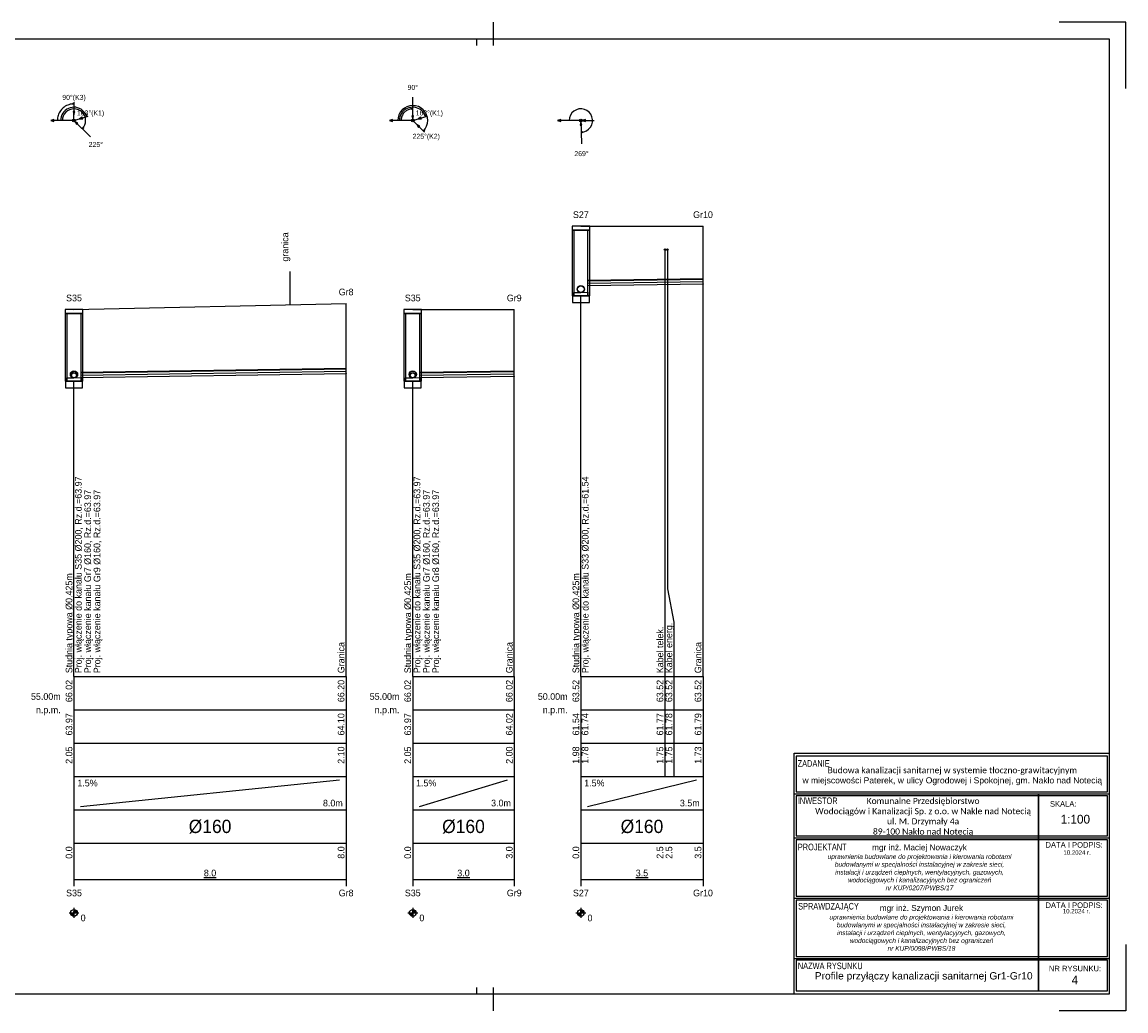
# Model space of a CAD drawing. Header units: metres. Extents: x 2733 to 3788, y -1659 to 878.
# Tile 15 of 23: x 3358 to 3690, y -508 to -211. Entities that reach past the tile are written whole.
import ezdxf
from ezdxf.enums import TextEntityAlignment as Align

# ---------------------------------------------------------------- set-up
doc = ezdxf.new("R2010")
doc.units = ezdxf.units.M
doc.header["$LTSCALE"] = 0.2
doc.layers.get('0').update_dxf_attribs({"color": 8, "linetype": 'CONTINUOUS'})
for name, color, linetype, lineweight in [('IS_tab', 254, 'CONTINUOUS', 18), ('M_Ramki do druku', 7, 'CONTINUOUS', 25), ('M_Ramki rysunków', 2, 'CONTINUOUS', 25)]:
    doc.layers.add(name, color=color, linetype=linetype, lineweight=lineweight)
for name, color, linetype in [('M_Ramki markery', 1, 'CONTINUOUS'), ('M_Ramki znaczniki', 6, 'CONTINUOUS'), ('SJ_10_Uzbr__nad', 7, 'CONTINUOUS'), ('SJ_14_Krawędzie', 7, 'CONTINUOUS'), ('SJ_15_Linie_tab', 7, 'CONTINUOUS'), ('SJ_16_Liczby', 7, 'CONTINUOUS'), ('SJ_19_Opis_Pz', 7, 'CONTINUOUS'), ('SJ_21_Opis_wl', 7, 'CONTINUOUS'), ('SJ_23_Opis_uzbr', 7, 'CONTINUOUS'), ('SJ_25_Linie_opi', 7, 'CONTINUOUS'), ('SJ_27_Wymiary', 7, 'CONTINUOUS'), ('SJ_2_Teren_istn', 3, 'CONTINUOUS'), ('SJ_5_Węzły', 7, 'CONTINUOUS'), ('SJ_8_KS_GRAWITA', 7, 'CONTINUOUS'), ('SJ_9_Uzbr__podz', 7, 'CONTINUOUS')]:
    doc.layers.add(name, color=color, linetype=linetype)
doc.styles.add('MCAD_TS', font='GENISO.SHX', dxfattribs={"width": 0.8, "oblique": 15})
doc.styles.add('OPISOWY', font='GOTHIC.TTF')
doc.styles.add('tab_0.75', font='txt', dxfattribs={"height": 0.75})
doc.styles.add('tab_0.90 0.7', font='txt', dxfattribs={"width": 0.7, "height": 0.9})
doc.styles.add('tab_1.00', font='arial.ttf', dxfattribs={"height": 1})
doc.styles.add('tab_1.20', font='txt', dxfattribs={"height": 1.2})

# ---------------------------------------------------------------- blocks, each defined once
blk = doc.blocks.new('mcadram')
at = {"color": 0, "linetype": 'ByBlock'}
for points in [[(-11.21, 0), (-11.21, 11.21), (0, 11.21), (0, 0)], [(-6.78, 2.37), (-10.13, 2.37), (-10.13, 4.43), (-7.84, 5.67), (-10.13, 6.89), (-10.13, 8.96), (-6.78, 8.96), (-6.78, 7.68), (-9.42, 7.68), (-6.78, 6.32), (-6.78, 5), (-9.42, 3.65), (-6.78, 3.65)], [(-1.88, 7.19), (-4.38, 7.19), (-4.38, 7.71), (-4.37, 8.06), (-4.35, 8.34), (-4.32, 8.53), (-4.28, 8.69), (-4.22, 8.83), (-4.14, 8.96), (-4.02, 9.1), (-3.88, 9.22), (-3.72, 9.32), (-3.54, 9.39), (-3.34, 9.43), (-3.13, 9.44), (-2.91, 9.43), (-2.72, 9.39), (-2.54, 9.32), (-2.38, 9.22), (-2.23, 9.1), (-2.11, 8.96), (-2.04, 8.83), (-1.98, 8.7), (-1.93, 8.55), (-1.9, 8.36), (-1.89, 8.12), (-1.88, 7.83), (-1.88, 7.71)], [(-1.88, 4.16), (-4.38, 5.02), (-4.38, 5.87), (-1.88, 6.73), (-1.88, 6.06), (-2.33, 5.93), (-2.33, 4.96), (-1.88, 4.83)], [(-2.44, 7.87), (-2.44, 7.98), (-2.46, 8.22), (-2.51, 8.42), (-2.6, 8.57), (-2.74, 8.67), (-2.91, 8.73), (-3.13, 8.75), (-3.34, 8.73), (-3.52, 8.67), (-3.65, 8.56), (-3.74, 8.42), (-3.8, 8.22), (-3.82, 7.98), (-3.82, 7.86)], [(-4.28, 3.85), (-3.53, 3.85), (-3.63, 3.75), (-3.7, 3.66), (-3.76, 3.57), (-3.8, 3.47), (-3.83, 3.37), (-3.83, 3.27), (-3.81, 3.09), (-3.75, 2.93), (-3.63, 2.8), (-3.49, 2.7), (-3.31, 2.64), (-3.11, 2.62), (-2.92, 2.64), (-2.76, 2.7), (-2.61, 2.8), (-2.5, 2.94), (-2.44, 3.09), (-2.42, 3.27), (-2.42, 3.38), (-2.45, 3.47), (-2.49, 3.57), (-2.55, 3.66), (-2.62, 3.76), (-2.72, 3.85), (-1.97, 3.85), (-1.92, 3.74), (-1.89, 3.63), (-1.85, 3.53), (-1.83, 3.42), (-1.82, 3.31), (-1.82, 3.2), (-1.82, 3.07), (-1.84, 2.94), (-1.86, 2.82), (-1.9, 2.71), (-1.95, 2.61), (-2.01, 2.51), (-2.15, 2.33), (-2.3, 2.19), (-2.48, 2.08), (-2.68, 2), (-2.89, 1.95), (-3.12, 1.93), (-3.31, 1.94), (-3.48, 1.97), (-3.65, 2.03), (-3.8, 2.1), (-3.94, 2.19), (-4.07, 2.31), (-4.18, 2.43), (-4.27, 2.56), (-4.34, 2.71), (-4.39, 2.86), (-4.42, 3.03), (-4.43, 3.2), (-4.43, 3.31), (-4.42, 3.42), (-4.4, 3.53), (-4.37, 3.63), (-4.33, 3.74)], [(-2.81, 5.11), (-2.81, 5.79), (-3.64, 5.53), (-3.67, 5.52), (-3.71, 5.51), (-3.76, 5.5), (-3.82, 5.49), (-3.89, 5.47), (-3.97, 5.45), (-3.91, 5.43), (-3.85, 5.42), (-3.8, 5.4), (-3.74, 5.39), (-3.69, 5.38), (-3.64, 5.36)]]:
    blk.add_lwpolyline(points, close=True, dxfattribs=at)
blk.add_lwpolyline([(-5.6, 0.82), (-5.6, 10.39)], dxfattribs=at)
blk = doc.blocks.new('mplotram')
at = {"color": 0, "linetype": 'ByBlock', "lineweight": -2}
for points in [[(-11.21, 0), (-11.21, 11.21), (0, 11.21), (0, 0)], [(-6.78, 2.37), (-10.13, 2.37), (-10.13, 4.43), (-7.84, 5.67), (-10.13, 6.89), (-10.13, 8.96), (-6.78, 8.96), (-6.78, 7.68), (-9.42, 7.68), (-6.78, 6.32), (-6.78, 5), (-9.42, 3.65), (-6.78, 3.65)], [(-3.08, 7.96), (-2.91, 7.95), (-2.75, 7.92), (-2.59, 7.87), (-2.45, 7.79), (-2.31, 7.7), (-2.19, 7.59), (-2.08, 7.46), (-1.99, 7.32), (-1.91, 7.17), (-1.86, 7.01), (-1.83, 6.84), (-1.82, 6.67), (-1.83, 6.5), (-1.86, 6.34), (-1.91, 6.18), (-1.99, 6.02), (-2.08, 5.89), (-2.19, 5.76), (-2.31, 5.65), (-2.45, 5.55), (-2.6, 5.48), (-2.75, 5.42), (-2.91, 5.39), (-3.08, 5.38), (-3.25, 5.39), (-3.41, 5.42), (-3.57, 5.48), (-3.72, 5.55), (-3.85, 5.65), (-3.98, 5.76), (-4.09, 5.89), (-4.18, 6.02), (-4.25, 6.18), (-4.31, 6.34), (-4.34, 6.5), (-4.35, 6.67), (-4.34, 6.84), (-4.31, 7.01), (-4.25, 7.17), (-4.18, 7.32), (-4.09, 7.46), (-3.98, 7.59), (-3.85, 7.7), (-3.72, 7.79), (-3.57, 7.87), (-3.41, 7.92), (-3.25, 7.95)], [(-1.88, 8.66), (-3.72, 8.66), (-3.72, 8.12), (-4.29, 8.12), (-4.29, 9.86), (-3.72, 9.86), (-3.72, 9.32), (-1.88, 9.32)], [(-2.37, 6.67), (-2.4, 6.84), (-2.46, 7), (-2.57, 7.12), (-2.72, 7.22), (-2.89, 7.28), (-3.08, 7.3), (-3.27, 7.28), (-3.44, 7.22), (-3.59, 7.12), (-3.7, 6.99), (-3.77, 6.84), (-3.79, 6.67), (-3.77, 6.5), (-3.7, 6.35), (-3.59, 6.22), (-3.44, 6.12), (-3.27, 6.06), (-3.08, 6.04), (-2.89, 6.06), (-2.72, 6.12), (-2.57, 6.22), (-2.46, 6.35), (-2.39, 6.5)], [(-1.88, 3.74), (-4.29, 3.74), (-4.29, 4.4), (-2.44, 4.4), (-2.44, 5.22), (-1.88, 5.22)], [(-1.88, 2.22), (-1.88, 1.6), (-4.29, 1.6), (-4.29, 2.29), (-4.29, 2.53), (-4.28, 2.72), (-4.26, 2.86), (-4.22, 2.96), (-4.18, 3.05), (-4.12, 3.14), (-4.04, 3.22), (-3.95, 3.29), (-3.84, 3.34), (-3.73, 3.38), (-3.61, 3.4), (-3.47, 3.41), (-3.34, 3.4), (-3.21, 3.38), (-3.09, 3.34), (-2.99, 3.29), (-2.9, 3.22), (-2.82, 3.14), (-2.78, 3.06), (-2.74, 2.98), (-2.71, 2.89), (-2.69, 2.78), (-2.68, 2.64), (-2.68, 2.45), (-2.68, 2.34), (-2.68, 2.22)], [(-3.21, 2.22), (-3.21, 2.34), (-3.21, 2.49), (-3.24, 2.6), (-3.27, 2.68), (-3.33, 2.73), (-3.4, 2.76), (-3.49, 2.77), (-3.59, 2.76), (-3.66, 2.73), (-3.71, 2.68), (-3.75, 2.6), (-3.77, 2.49), (-3.77, 2.35), (-3.77, 2.22)]]:
    blk.add_lwpolyline(points, close=True, dxfattribs=at)
blk.add_lwpolyline([(-5.6, 0.82), (-5.6, 10.39)], dxfattribs=at)
blk = doc.blocks.new('mcad_logo_ram')
at = {"layer": 'M_Ramki rysunków', "color": 0, "linetype": 'ByBlock', "lineweight": -2, "rotation": 270}
for name, p in [('mcadram', (0, 0)), ('mplotram', (12.71, 0))]:
    blk.add_blockref(name, p, dxfattribs=at)
blk = doc.blocks.new('Znacznik_narozny_v2')
at = {"layer": 'M_Ramki znaczniki'}
blk.add_lwpolyline([(0, -20), (0, 0), (20, 0)], dxfattribs=at)
blk = doc.blocks.new('znacznik297')
at = {"lineweight": -2}
blk.add_line((0, 0), (-20, 0), dxfattribs=at)
at = {"layer": 'M_Ramki markery'}
blk.add_line((0, 0), (2, 0), dxfattribs=at)
blk = doc.blocks.new('*U127')
at = {"layer": 'M_Ramki do druku'}
for p, q in [((210, 297), (210, 292)), ((760, 297), (760, 292)), ((210, 5), (210, 0)), ((760, 5), (760, 0))]:
    blk.add_line(p, q, dxfattribs=at)
at = {"layer": 'M_Ramki markery'}
for p, q in [((210, 292), (210, 290)), ((755, 292), (755, 290)), ((760, 292), (760, 290)), ((210, 7), (210, 5)), ((755, 7), (755, 5)), ((760, 7), (760, 5))]:
    blk.add_line(p, q, dxfattribs=at)
at = {"layer": 'M_Ramki rysunków', "color": 0, "linetype": 'ByBlock', "lineweight": -2}
blk.add_lwpolyline([(15, 5), (15, 292), (945, 292), (945, 5)], close=True, dxfattribs=at)
blk.add_blockref('znacznik297', (15, 297))
at = {"layer": 'M_Ramki rysunków', "color": 0, "linetype": 'ByBlock', "lineweight": -2, "rotation": 90}
blk.add_blockref('mcad_logo_ram', (15, 5), dxfattribs=at)
at = {"layer": 'M_Ramki znaczniki'}
blk.add_blockref('Znacznik_narozny_v2', (0, 297), dxfattribs=at)
at = {"layer": 'M_Ramki znaczniki', "xscale": -1}
blk.add_blockref('Znacznik_narozny_v2', (950, 297), dxfattribs=at)
at = {"layer": 'M_Ramki znaczniki', "xscale": -1, "rotation": 180}
blk.add_blockref('Znacznik_narozny_v2', (0, 0), dxfattribs=at)
at = {"layer": 'M_Ramki znaczniki', "rotation": 180}
blk.add_blockref('Znacznik_narozny_v2', (950, 0), dxfattribs=at)
at = {"layer": 'M_Ramki do druku', "style": 'MCAD_TS', "width": 0.8}
for tag, p in [('KOMENTARZ', (6.54, 30.57)), ('RYSUNEK', (10.28, 30.57)), ('DATA', (14.02, 30.57))]:
    blk.add_attdef(tag, p, '', height=2, rotation=90, dxfattribs=at)

msp = doc.modelspace()

# ---------------------------------------------------------------- linework, layer by layer
at = {"color": 7, "linetype": 'ByBlock'}
for p, q in [((3590.25, -430.88), (3684.85, -430.88)), ((3590.25, -503.29), (3590.25, -430.88)), ((3590.25, -430.88), (3684.85, -430.88)), ((3684.85, -430.88), (3684.85, -503.29)), ((3590.25, -443.08), (3684.85, -443.08)), ((3590.25, -456.28), (3684.85, -456.28)), ((3590.25, -474.41), (3684.85, -474.41)), ((3590.25, -492.51), (3684.85, -492.51)), ((3590.25, -492.51), (3684.85, -492.51)), ((3684.85, -503.29), (3590.25, -503.29))]:
    msp.add_line(p, q, dxfattribs=at)
for points in [[(3590.8, -442.45), (3684.3, -442.45), (3684.3, -431.73), (3590.8, -431.73)], [(3590.8, -455.73), (3684.3, -455.73), (3684.3, -443.68), (3590.8, -443.68)], [(3663.63, -502.23), (3663.63, -502.23), (3663.63, -443.08), (3663.63, -443.08)], [(3590.8, -473.85), (3684.3, -473.85), (3684.3, -456.89), (3590.8, -456.89)], [(3590.8, -491.96), (3684.3, -491.96), (3684.3, -475), (3590.8, -475)], [(3590.8, -502.23), (3684.3, -502.23), (3684.3, -493.06), (3590.8, -493.06)]]:
    msp.add_lwpolyline(points, close=True, dxfattribs=at)
at = {"layer": 'SJ_10_Uzbr__nad'}
msp.add_line((3438.89, -296.23), (3438.89, -286.23), dxfattribs=at)
at = {"layer": 'SJ_14_Krawędzie'}
for p, q in [((3528.34, -289.73), (3562.88, -289.21)), ((3376.16, -317.35), (3455.73, -316.16)), ((3477.86, -317.35), (3506.21, -316.93))]:
    msp.add_line(p, q, dxfattribs=at)
at = {"layer": 'SJ_15_Linie_tab'}
for p, q in [((3374.04, -407.86), (3455.73, -407.86)), ((3374.04, -407.86), (3374.04, -437.86)), ((3374.04, -407.86), (3374.04, -468.86)), ((3455.73, -407.86), (3455.73, -437.86)), ((3455.73, -407.86), (3455.73, -468.86)), ((3475.73, -407.86), (3506.21, -407.86)), ((3475.73, -407.86), (3475.73, -437.86)), ((3475.73, -407.86), (3475.73, -468.86)), ((3506.21, -407.86), (3506.21, -437.86)), ((3506.21, -407.86), (3506.21, -468.86)), ((3526.21, -407.86), (3562.88, -407.86)), ((3526.21, -407.86), (3526.21, -437.86)), ((3526.21, -407.86), (3526.21, -468.86)), ((3551.45, -407.86), (3551.45, -417.86)), ((3554.15, -407.86), (3554.15, -417.86)), ((3562.88, -407.86), (3562.88, -437.86)), ((3562.88, -407.86), (3562.88, -468.86)), ((3374.04, -417.86), (3455.73, -417.86)), ((3475.73, -417.86), (3506.21, -417.86)), ((3526.21, -417.86), (3562.88, -417.86)), ((3551.45, -417.86), (3551.45, -427.86)), ((3554.15, -417.86), (3554.15, -427.86)), ((3374.04, -427.86), (3455.73, -427.86)), ((3475.73, -427.86), (3506.21, -427.86)), ((3526.21, -427.86), (3562.88, -427.86)), ((3551.45, -427.86), (3551.45, -437.86)), ((3554.15, -427.86), (3554.15, -437.86)), ((3374.04, -437.86), (3455.73, -437.86)), ((3374.04, -437.86), (3374.04, -447.86)), ((3376.04, -446.86), (3453.73, -438.86)), ((3455.73, -437.86), (3455.73, -447.86)), ((3475.73, -437.86), (3506.21, -437.86)), ((3475.73, -437.86), (3475.73, -447.86)), ((3477.73, -446.86), (3504.21, -438.86)), ((3506.21, -437.86), (3506.21, -447.86)), ((3526.21, -437.86), (3562.88, -437.86)), ((3526.21, -437.86), (3526.21, -447.86)), ((3528.21, -446.86), (3560.88, -438.86)), ((3562.88, -437.86), (3562.88, -447.86)), ((3374.04, -447.86), (3455.73, -447.86)), ((3455.73, -447.86), (3455.73, -457.86)), ((3475.73, -447.86), (3506.21, -447.86)), ((3506.21, -447.86), (3506.21, -457.86)), ((3526.21, -447.86), (3562.88, -447.86)), ((3562.88, -447.86), (3562.88, -457.86)), ((3374.04, -457.86), (3455.73, -457.86)), ((3374.04, -457.86), (3374.04, -470.86)), ((3455.73, -457.86), (3455.73, -470.86)), ((3475.73, -457.86), (3506.21, -457.86)), ((3475.73, -457.86), (3475.73, -470.86)), ((3506.21, -457.86), (3506.21, -470.86)), ((3526.21, -457.86), (3562.88, -457.86)), ((3526.21, -457.86), (3526.21, -470.86)), ((3562.88, -457.86), (3562.88, -470.86)), ((3374.04, -468.86), (3455.73, -468.86)), ((3475.73, -468.86), (3506.21, -468.86)), ((3526.21, -468.86), (3562.88, -468.86))]:
    msp.add_line(p, q, dxfattribs=at)
for points in [[(3562.88, -407.86), (3562.88, -272.64)], [(3526.21, -407.86), (3526.21, -293.5)], [(3455.73, -407.86), (3455.73, -295.86)], [(3506.21, -407.86), (3506.21, -297.66)], [(3374.04, -407.86), (3374.04, -319.13)], [(3475.73, -407.86), (3475.73, -319.13)]]:
    msp.add_lwpolyline(points, dxfattribs=at)
at = {"layer": 'SJ_16_Liczby'}
for p, q in [((3372.54, -478.86), (3375.54, -478.86)), ((3373.04, -478.92), (3375.03, -478.79)), ((3373.05, -478.99), (3375.03, -478.72)), ((3373.06, -479.06), (3375.02, -478.65)), ((3373.08, -479.13), (3375, -478.58)), ((3373.1, -479.2), (3374.98, -478.51)), ((3373.12, -479.26), (3374.95, -478.45)), ((3373.15, -479.32), (3374.92, -478.39)), ((3373.19, -479.39), (3374.89, -478.33)), ((3373.23, -479.44), (3374.85, -478.27)), ((3373.27, -479.5), (3374.8, -478.21)), ((3373.32, -479.55), (3374.76, -478.16)), ((3373.37, -479.6), (3374.71, -478.11)), ((3373.42, -479.64), (3374.65, -478.07)), ((3373.48, -479.68), (3374.6, -478.03)), ((3373.54, -479.72), (3374.54, -477.99)), ((3373.6, -479.75), (3374.48, -477.96)), ((3373.66, -479.78), (3374.41, -477.93)), ((3373.73, -479.81), (3374.35, -477.9)), ((3373.8, -479.83), (3374.28, -477.88)), ((3373.86, -479.84), (3374.21, -477.87)), ((3373.93, -479.85), (3374.14, -477.86)), ((3374, -479.85), (3374.07, -477.86)), ((3374.04, -477.36), (3374.04, -480.36)), ((3474.23, -478.86), (3477.23, -478.86)), ((3474.74, -478.99), (3476.73, -478.72)), ((3474.74, -478.92), (3476.73, -478.79)), ((3474.76, -479.06), (3476.71, -478.65)), ((3474.77, -479.13), (3476.7, -478.58)), ((3474.8, -479.2), (3476.67, -478.51)), ((3474.82, -479.26), (3476.65, -478.45)), ((3474.85, -479.32), (3476.62, -478.39)), ((3474.89, -479.39), (3476.58, -478.33)), ((3474.93, -479.44), (3476.54, -478.27)), ((3474.97, -479.5), (3476.5, -478.21)), ((3475.02, -479.55), (3476.45, -478.16)), ((3475.07, -479.6), (3476.4, -478.11)), ((3475.12, -479.64), (3476.35, -478.07)), ((3475.18, -479.68), (3476.29, -478.03)), ((3475.23, -479.72), (3476.23, -477.99)), ((3475.3, -479.75), (3476.17, -477.96)), ((3475.36, -479.78), (3476.11, -477.93)), ((3475.43, -479.81), (3476.04, -477.9)), ((3475.49, -479.83), (3475.98, -477.88)), ((3475.56, -479.84), (3475.91, -477.87)), ((3475.63, -479.85), (3475.84, -477.86)), ((3475.7, -479.85), (3475.77, -477.86)), ((3475.73, -477.36), (3475.73, -480.36)), ((3524.71, -478.86), (3527.71, -478.86)), ((3525.22, -478.99), (3527.2, -478.72)), ((3525.22, -478.92), (3527.21, -478.79)), ((3525.23, -479.06), (3527.19, -478.65)), ((3525.25, -479.13), (3527.17, -478.58)), ((3525.27, -479.2), (3527.15, -478.51)), ((3525.3, -479.26), (3527.13, -478.45)), ((3525.33, -479.32), (3527.1, -478.39)), ((3525.36, -479.39), (3527.06, -478.33)), ((3525.4, -479.44), (3527.02, -478.27)), ((3525.45, -479.5), (3526.98, -478.21)), ((3525.49, -479.55), (3526.93, -478.16)), ((3525.54, -479.6), (3526.88, -478.11)), ((3525.6, -479.64), (3526.83, -478.07)), ((3525.65, -479.68), (3526.77, -478.03)), ((3525.71, -479.72), (3526.71, -477.99)), ((3525.77, -479.75), (3526.65, -477.96)), ((3525.84, -479.78), (3526.59, -477.93)), ((3525.9, -479.81), (3526.52, -477.9)), ((3525.97, -479.83), (3526.45, -477.88)), ((3526.04, -479.84), (3526.39, -477.87)), ((3526.11, -479.85), (3526.32, -477.86)), ((3526.18, -479.85), (3526.25, -477.86)), ((3526.21, -477.36), (3526.21, -480.36))]:
    msp.add_line(p, q, dxfattribs=at)
for centre in [(3374.04, -478.86), (3475.73, -478.86), (3526.21, -478.86)]:
    msp.add_circle(centre, 1, dxfattribs=at)
at = {"layer": 'SJ_21_Opis_wl'}
for centre, radius in [((3526.21, -291.49), 1.1), ((3526.21, -291.49), 1), ((3374.04, -317.11), 1.1), ((3374.04, -317.11), 1), ((3374.04, -317.38), 0.8), ((3374.04, -317.38), 0.8), ((3374.04, -317.38), 0.727), ((3374.04, -317.38), 0.727), ((3475.73, -317.11), 1.1), ((3475.73, -317.11), 1), ((3475.73, -317.38), 0.8), ((3475.73, -317.38), 0.8), ((3475.73, -317.38), 0.727), ((3475.73, -317.38), 0.727)]:
    msp.add_circle(centre, radius, dxfattribs=at)
at = {"layer": 'SJ_25_Linie_opi'}
msp.add_line((3551.45, -279.64), (3551.45, -407.86), dxfattribs=at)
msp.add_lwpolyline([(3552.19, -279.64), (3552.19, -381.5), (3554.15, -391.5), (3554.15, -407.86)], dxfattribs=at)
at = {"layer": 'SJ_27_Wymiary'}
for p, q in [((3475.73, -240.86), (3475.76, -233.86)), ((3374.04, -240.86), (3374.06, -235.36)), ((3374.04, -240.86), (3367.04, -240.86)), ((3374.04, -240.86), (3378.34, -239.55)), ((3374.04, -240.86), (3379.03, -245.77)), ((3475.73, -240.86), (3468.73, -240.86)), ((3475.73, -240.86), (3480.04, -239.55)), ((3475.73, -240.86), (3479.3, -244.36)), ((3526.21, -240.86), (3519.21, -240.86)), ((3526.21, -240.86), (3530.21, -240.87)), ((3526.21, -240.86), (3526.36, -247.85))]:
    msp.add_line(p, q, dxfattribs=at)
for points in [[(3374.05, -235.86), (3373.66, -235.87), (3373.27, -235.91), (3372.88, -235.99), (3372.51, -236.1), (3372.14, -236.23), (3371.78, -236.39), (3371.43, -236.59), (3371.11, -236.8), (3370.8, -237.05), (3370.51, -237.31), (3370.24, -237.6), (3370, -237.91), (3369.78, -238.24), (3369.58, -238.58), (3369.42, -238.94), (3369.28, -239.31), (3369.18, -239.69), (3369.1, -240.07), (3369.05, -240.46), (3369.04, -240.86)], [(3377.86, -239.69), (3377.66, -239.16), (3377.38, -238.66), (3377.04, -238.21), (3376.63, -237.81), (3376.18, -237.48), (3375.68, -237.21), (3375.14, -237.01), (3374.58, -236.89), (3374.02, -236.86), (3373.45, -236.9), (3372.89, -237.02), (3372.36, -237.22), (3371.86, -237.5), (3371.41, -237.84), (3371.01, -238.24), (3370.67, -238.7), (3370.4, -239.2), (3370.2, -239.73), (3370.08, -240.29), (3370.04, -240.86)], [(3376.53, -243.31), (3376.96, -242.78), (3377.28, -242.17), (3377.47, -241.51), (3377.54, -240.83), (3377.47, -240.15), (3377.26, -239.5), (3376.94, -238.9), (3376.5, -238.37), (3375.97, -237.94), (3375.36, -237.62), (3374.71, -237.42), (3374.03, -237.36), (3373.34, -237.42), (3372.69, -237.62), (3372.09, -237.95), (3371.56, -238.38), (3371.12, -238.91), (3370.8, -239.52), (3370.6, -240.17), (3370.54, -240.86)], [(3478.94, -244.01), (3479.5, -243.33), (3479.9, -242.55), (3480.15, -241.7), (3480.23, -240.83), (3480.14, -239.95), (3479.88, -239.11), (3479.46, -238.34), (3478.9, -237.66), (3478.22, -237.1), (3477.44, -236.69), (3476.6, -236.44), (3475.72, -236.36), (3474.84, -236.44), (3474, -236.7), (3473.23, -237.12), (3472.55, -237.68), (3471.99, -238.36), (3471.58, -239.14), (3471.32, -239.98), (3471.23, -240.86)], [(3479.56, -239.69), (3479.36, -239.16), (3479.08, -238.66), (3478.74, -238.21), (3478.33, -237.81), (3477.87, -237.48), (3477.37, -237.21), (3476.84, -237.01), (3476.28, -236.89), (3475.71, -236.86), (3475.15, -236.9), (3474.59, -237.02), (3474.06, -237.22), (3473.56, -237.5), (3473.11, -237.84), (3472.71, -238.24), (3472.37, -238.7), (3472.09, -239.2), (3471.9, -239.73), (3471.78, -240.29), (3471.73, -240.86)], [(3475.75, -237.36), (3475.47, -237.37), (3475.2, -237.4), (3474.93, -237.45), (3474.66, -237.52), (3474.4, -237.62), (3474.15, -237.73), (3473.91, -237.87), (3473.68, -238.02), (3473.47, -238.19), (3473.26, -238.38), (3473.08, -238.58), (3472.91, -238.79), (3472.75, -239.02), (3472.62, -239.26), (3472.5, -239.51), (3472.41, -239.77), (3472.33, -240.04), (3472.28, -240.31), (3472.25, -240.58), (3472.23, -240.86)], [(3526.28, -244.35), (3527.1, -244.24), (3527.86, -243.94), (3528.53, -243.48), (3529.08, -242.87), (3529.47, -242.15), (3529.68, -241.35), (3529.7, -240.53), (3529.53, -239.73), (3529.18, -238.99), (3528.66, -238.36), (3528.01, -237.85), (3527.27, -237.52), (3526.46, -237.36), (3525.64, -237.4), (3524.86, -237.63), (3524.14, -238.03), (3523.54, -238.59), (3523.09, -239.27), (3522.81, -240.04), (3522.71, -240.86)]]:
    msp.add_lwpolyline(points, dxfattribs=at)
for points in [[(3374.05, -235.86), (3373.57, -235.72), (3373.57, -235.98)], [(3374.04, -239.16), (3374.31, -238.19), (3373.79, -238.19)], [(3475.75, -237.36), (3475.26, -237.22), (3475.26, -237.48)], [(3367.04, -240.86), (3368, -241.11), (3368, -240.6)], [(3374.32, -241.14), (3374.83, -242), (3375.19, -241.63)], [(3375.66, -240.36), (3376.66, -240.33), (3376.51, -239.83)], [(3377.86, -239.69), (3377.85, -239.19), (3377.6, -239.27)], [(3468.73, -240.86), (3469.7, -241.11), (3469.7, -240.6)], [(3475.74, -240.46), (3476, -239.49), (3475.48, -239.49)], [(3477.36, -240.36), (3478.36, -240.33), (3478.21, -239.83)], [(3479.56, -239.69), (3479.55, -239.19), (3479.3, -239.27)], [(3519.21, -240.86), (3520.18, -241.11), (3520.18, -240.6)], [(3526.22, -241.26), (3525.98, -242.23), (3526.5, -242.22)], [(3526.61, -240.86), (3527.58, -241.12), (3527.58, -240.6)], [(3376.53, -243.31), (3376.96, -243.06), (3376.78, -242.88)], [(3476.95, -242.05), (3477.45, -242.91), (3477.82, -242.54)], [(3478.94, -244.01), (3479.37, -243.76), (3479.19, -243.58)], [(3526.28, -244.35), (3526.77, -244.47), (3526.76, -244.22)]]:
    msp.add_lwpolyline(points, close=True, dxfattribs=at)
for centre in [(3374.04, -240.86), (3475.73, -240.86), (3526.21, -240.86)]:
    msp.add_circle(centre, 0.4, dxfattribs=at)
at = {"layer": 'SJ_2_Teren_istn'}
for points in [[(3526.21, -272.64), (3562.88, -272.64)], [(3374.04, -297.66), (3455.73, -295.86)], [(3475.73, -297.66), (3506.21, -297.66)]]:
    msp.add_lwpolyline(points, dxfattribs=at)
at = {"layer": 'SJ_5_Węzły'}
for points in [[(3523.56, -273.84), (3528.87, -273.84), (3528.87, -272.64), (3523.56, -272.64)], [(3523.56, -293.5), (3528.87, -293.5), (3528.87, -273.84), (3523.56, -273.84)], [(3524.09, -293.5), (3528.34, -293.5), (3528.34, -273.84), (3524.09, -273.84)], [(3523.66, -295.5), (3528.76, -295.5), (3528.76, -293.5), (3523.66, -293.5)], [(3526.21, -293.5), (3524.09, -293.5), (3524.09, -292.49), (3526.21, -292.49), (3528.34, -292.45), (3528.34, -293.5)], [(3371.38, -298.86), (3376.69, -298.86), (3376.69, -297.66), (3371.38, -297.66)], [(3473.08, -298.86), (3478.39, -298.86), (3478.39, -297.66), (3473.08, -297.66)], [(3371.38, -319.13), (3376.69, -319.13), (3376.69, -298.86), (3371.38, -298.86)], [(3371.91, -319.13), (3376.16, -319.13), (3376.16, -298.86), (3371.91, -298.86)], [(3473.08, -319.13), (3478.39, -319.13), (3478.39, -298.86), (3473.08, -298.86)], [(3473.61, -319.13), (3477.86, -319.13), (3477.86, -298.86), (3473.61, -298.86)], [(3374.04, -319.13), (3371.91, -319.13), (3371.91, -318.11), (3374.04, -318.11), (3376.16, -318.08), (3376.16, -319.13)], [(3475.73, -319.13), (3473.61, -319.13), (3473.61, -318.11), (3475.73, -318.11), (3477.86, -318.08), (3477.86, -319.13)], [(3371.49, -321.13), (3376.59, -321.13), (3376.59, -319.13), (3371.49, -319.13)], [(3473.18, -321.13), (3478.28, -321.13), (3478.28, -319.13), (3473.18, -319.13)]]:
    msp.add_lwpolyline(points, close=True, dxfattribs=at)
at = {"layer": 'SJ_8_KS_GRAWITA'}
for points in [[(3528.34, -289), (3562.88, -288.48), (3562.88, -288.41), (3528.34, -288.93)], [(3528.34, -290.45), (3562.88, -289.94), (3562.88, -290.01), (3528.34, -290.53)], [(3376.16, -316.62), (3455.73, -315.43), (3455.73, -315.36), (3376.16, -316.55)], [(3376.16, -318.08), (3455.73, -316.88), (3455.73, -316.96), (3376.16, -318.15)], [(3477.86, -316.62), (3506.21, -316.2), (3506.21, -316.13), (3477.86, -316.55)], [(3477.86, -318.08), (3506.21, -317.65), (3506.21, -317.73), (3477.86, -318.15)]]:
    msp.add_lwpolyline(points, close=True, dxfattribs=at)
at = {"layer": 'SJ_9_Uzbr__podz'}
for centre in [(3551.45, -279.64), (3552.19, -279.64)]:
    msp.add_circle(centre, 0.25, dxfattribs=at)

# ---------------------------------------------------------------- block references
at = {"layer": 'M_Ramki do druku'}
msp.add_blockref('*U127', (2739.85, -508.29), dxfattribs=at)

# ---------------------------------------------------------------- texts
at = {"layer": 'IS_tab', "color": 7, "style": 'tab_0.90 0.7', "width": 0.7}
for s, p in [('ZADANIE', (3591.3, -432.97)), ('INWESTOR', (3591.35, -444.18)), ('PROJEKTANT', (3591.35, -458.07)), ('SPRAWDZAJĄCY', (3591.44, -475.85)), ('NAZWA RYSUNKU', (3591.35, -493.76))]:
    msp.add_text(s, height=1.98, dxfattribs=at).set_placement(p, align=Align.TOP_LEFT)
at = {"layer": 'IS_tab', "color": 7, "style": 'tab_0.75'}
for s, p in [('SKALA:', (3667.03, -445.28)), ('DATA I PODPIS:', (3665.7, -457.59)), ('DATA I PODPIS:', (3665.7, -475.7)), ('NR RYSUNKU:', (3666.72, -494.73))]:
    msp.add_text(s, height=1.65, dxfattribs=at).set_placement(p, align=Align.TOP_LEFT)
at = {"layer": 'IS_tab', "color": 7, "style": 'tab_1.20'}
for s, height, p in [('1:100', 2.64, (3674.66, -450.71)), ('10.2024 r.', 1.32, (3675.19, -460.73)), ('10.2024 r.', 1.32, (3675.01, -478.32)), ('4', 2.64, (3674.53, -498.97))]:
    msp.add_text(s, height=height, dxfattribs=at).set_placement(p, align=Align.MIDDLE_CENTER)
at = {"layer": 'IS_tab', "color": 7, "char_height": 1.8334, "width": 149.5985, "attachment_point": 5, "line_spacing_factor": 1.2, "style": 'tab_1.00'}
for s, insert in [('\\pxsm1,qc;{\\fCalibri|b0|i0|c238|p39;Budowa kanalizacji sanitarnej w systemie tłoczno-grawitacyjnym\\P}w miejscowości Paterek, w ulicy Ogrodowej i Spokojnej, gm. Nakło nad Notecią', (3637.72, -437.78)), ('\\pxsm1,qc;{\\fCalibri|b0|i0|c238|p39;Komunalne Przedsiębiorstwo \\PWodociągów i Kanalizacji Sp. z o.o. w Nakle nad Notecią\\Pul. M. Drzymały 4a\\P89-100 Nakło nad Notecią}', (3628.96, -450.04))]:
    msp.add_mtext(s, dxfattribs=dict(at, insert=insert))
at = {"layer": 'IS_tab', "color": 7, "attachment_point": 5, "style": 'tab_1.00'}
for s, insert, char_height, width in [('mgr inż. Maciej Nowaczyk\\P{\\fArial|b0|i1|c238|p34;\\H0.8x;uprawnienia budowlane do projektowania i kierowania robotami budowlanymi w specjalności instalacyjnej w zakresie sieci,\\Pinstalacji i urządzeń cieplnych, wentylacyjnych, gazowych,\\Pwodociągowych i kanalizacyjnych bez ograniczeń\\Pnr KUP/0207/PWBS/17}', (3627.88, -465.17), 1.75998, 63.7387), ('mgr inż. Szymon Jurek\\P{\\fArial|b0|i1|c238|p34;\\H0.8x;uprawnienia budowlane do projektowania i kierowania robotami budowlanymi w specjalności instalacyjnej w zakresie sieci,\\Pinstalacji i urządzeń cieplnych, wentylacyjnych, gazowych,\\Pwodociągowych i kanalizacyjnych bez ograniczeń\\Pnr KUP/0098/PWBS/18}', (3628.46, -483.36), 1.75998, 63.7387), ('{\\fArial|b0|i0|c238|p0;Profile przyłączy kanalizacji sanitarnej Gr1-Gr10}', (3629.13, -498.08), 2.2, 149.5985)]:
    msp.add_mtext(s, dxfattribs=dict(at, insert=insert, char_height=char_height, width=width))
at = {"layer": 'SJ_15_Linie_tab', "style": 'OPISOWY'}
for s, p in [('55.00m', (3370.04, -414.86)), ('55.00m', (3471.73, -414.86)), ('50.00m', (3522.21, -414.86)), ('n.p.m.', (3370.04, -418.86)), ('n.p.m.', (3471.73, -418.86)), ('n.p.m.', (3522.21, -418.86))]:
    msp.add_text(s, height=2, dxfattribs=at).set_placement(p, align=Align.RIGHT)
at = {"layer": 'SJ_16_Liczby', "style": 'OPISOWY'}
for s, height, p in [('90%%D', 1.5, (3475.77, -231.66)), ('90%%D(K3)', 1.5, (3374.06, -234.66)), ('163%%D(K1)', 1.5, (3379.01, -239.34)), ('163%%D(K1)', 1.5, (3480.71, -239.34)), ('225%%D(K2)', 1.5, (3479.8, -246.35)), ('225%%D', 1.5, (3380.59, -248.81)), ('269%%D', 1.5, (3526.4, -251.55)), ('S27', 2, (3526.21, -270.14)), ('Gr10', 2, (3562.88, -270.14)), ('Gr8', 2, (3455.73, -293.36)), ('S35', 2, (3374.04, -295.16)), ('S35', 2, (3475.73, -295.16)), ('Gr9', 2, (3506.21, -295.16)), ('%%u8.0', 2, (3414.89, -467.86)), ('%%u3.0', 2, (3490.97, -467.86)), ('%%u3.5', 2, (3544.55, -467.86)), ('S35', 2, (3374.04, -473.86)), ('Gr8', 2, (3455.73, -473.86)), ('S35', 2, (3475.73, -473.86)), ('Gr9', 2, (3506.21, -473.86)), ('S27', 2, (3526.21, -473.86)), ('Gr10', 2, (3562.88, -473.86))]:
    msp.add_text(s, height=height, dxfattribs=at).set_placement(p, align=Align.CENTER)
for s, p in [('66.02', (3373.54, -408.86)), ('66.20', (3455.23, -408.86)), ('66.02', (3475.23, -408.86)), ('66.02', (3505.71, -408.86)), ('63.52', (3525.71, -408.86)), ('63.52', (3550.95, -408.86)), ('63.52', (3553.65, -408.86)), ('63.52', (3562.38, -408.86)), ('63.97', (3373.54, -418.86)), ('64.10', (3455.23, -418.86)), ('63.97', (3475.23, -418.86)), ('64.02', (3505.71, -418.86)), ('61.54', (3525.71, -418.86)), ('61.74', (3528.46, -418.86)), ('61.77', (3550.95, -418.86)), ('61.78', (3553.65, -418.86)), ('61.79', (3562.38, -418.86)), ('2.05', (3373.54, -428.86)), ('2.10', (3455.23, -428.86)), ('2.05', (3475.23, -428.86)), ('2.00', (3505.71, -428.86)), ('1.98', (3525.71, -428.86)), ('1.78', (3528.46, -428.86)), ('1.75', (3550.95, -428.86)), ('1.75', (3553.65, -428.86)), ('1.73', (3562.38, -428.86)), ('0.0', (3373.54, -458.86)), ('8.0', (3455.23, -458.86)), ('0.0', (3475.23, -458.86)), ('3.0', (3505.71, -458.86)), ('0.0', (3525.71, -458.86)), ('2.5', (3550.95, -458.86)), ('2.5', (3553.65, -458.86)), ('3.5', (3562.38, -458.86))]:
    msp.add_text(s, height=2, rotation=90, dxfattribs=at).set_placement(p, align=Align.RIGHT)
for s, p in [('1.5%', (3375.04, -440.86)), ('1.5%', (3476.73, -440.86)), ('1.5%', (3527.21, -440.86)), ('0', (3376.04, -481.36)), ('0', (3477.73, -481.36)), ('0', (3528.21, -481.36))]:
    msp.add_text(s, height=2, dxfattribs=at).set_placement(p)
for s, p in [('8.0m', (3454.73, -446.86)), ('3.0m', (3505.21, -446.86)), ('3.5m', (3561.88, -446.86))]:
    msp.add_text(s, height=2, dxfattribs=at).set_placement(p, align=Align.RIGHT)
at = {"layer": 'SJ_16_Liczby', "style": 'OPISOWY', "width": 0.9082}
for p, p2 in [((3408.49, -454.86), (3421.29, -454.86)), ((3484.57, -454.86), (3497.37, -454.86)), ((3538.15, -454.86), (3550.95, -454.86))]:
    msp.add_text('%%C160', height=4, dxfattribs=at).set_placement(p, p2, align=Align.FIT)
at = {"layer": 'SJ_19_Opis_Pz', "style": 'OPISOWY'}
for s, p in [('Studnia typowa %%C0.425m', (3373.54, -406.86)), ('Studnia typowa %%C0.425m', (3475.23, -406.86)), ('Studnia typowa %%C0.425m', (3525.71, -406.86)), ('Granica', (3455.23, -406.86)), ('Granica', (3505.71, -406.86)), ('Granica', (3562.38, -406.86))]:
    msp.add_text(s, height=2, rotation=90, dxfattribs=at).set_placement(p)
at = {"layer": 'SJ_21_Opis_wl', "style": 'OPISOWY'}
for s, p in [('Proj. włączenie do kanału S35 %%C200, Rz.d.=63.97', (3376.34, -406.86)), ('Proj. włączenie do kanału S35 %%C200, Rz.d.=63.97', (3478.03, -406.86)), ('Proj. włączenie do kanału S33 %%C200, Rz.d.=61.54', (3528.51, -406.86)), ('Proj. włączenie kanału Gr7 %%C160, Rz.d.=63.97', (3379.14, -406.86)), ('Proj. włączenie kanału Gr9 %%C160, Rz.d.=63.97', (3381.94, -406.86)), ('Proj. włączenie kanału Gr7 %%C160, Rz.d.=63.97', (3480.83, -406.86)), ('Proj. włączenie kanału Gr8 %%C160, Rz.d.=63.97', (3483.63, -406.86))]:
    msp.add_text(s, height=2, rotation=90, dxfattribs=at).set_placement(p)
at = {"layer": 'SJ_23_Opis_uzbr', "style": 'OPISOWY'}
for s, p in [('granica', (3438.39, -283.23)), ('Kabel telek.', (3550.95, -406.86)), ('Kabel energ.', (3553.65, -406.86))]:
    msp.add_text(s, height=2, rotation=90, dxfattribs=at).set_placement(p)

doc.saveas('drawing.dxf')
